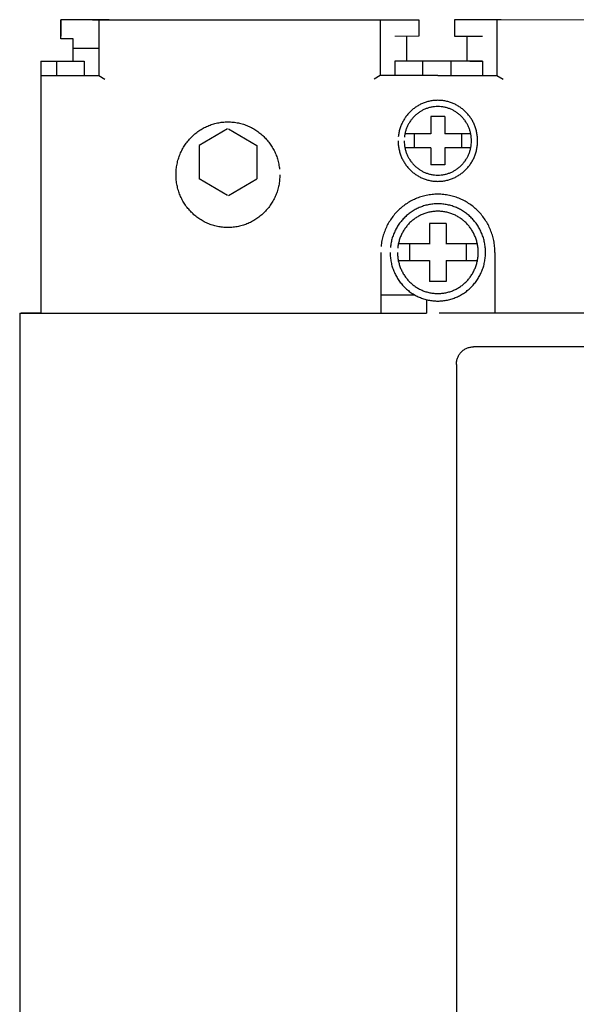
# Model space of a CAD drawing. Header units: centimetres. Extents: x -4250 to -484, y 169 to 6592.
# Tile 152 of 178: x -721.49 to -716.79, y 5626.65 to 5634.95. Entities that reach past the tile are written whole.
import ezdxf

# ---------------------------------------------------------------- set-up
doc = ezdxf.new("R2010")
doc.units = ezdxf.units.CM

# ---------------------------------------------------------------- blocks, each defined once
blk = doc.blocks.new('265847')
for p, q in [((0.8478, 21.9), (0.8478, 21.7617)), ((1.1049, 21.9), (0.8478, 21.9)), ((0.8478, 21.7398), (0.8478, 21.9)), ((1.256, 21.9), (0.999, 21.9)), ((1.114, 21.9), (3.4742, 21.9)), ((1.1665, 21.9), (1.1665, 21.4283)), ((3.4742, 21.9), (3.8671, 21.9)), ((3.5403, 21.9), (3.5403, 21.4283)), ((3.8671, 21.9), (3.8671, 21.7617)), ((4.1683, 21.9), (4.1683, 21.7617)), ((4.5612, 21.9), (4.1683, 21.9)), ((4.5265, 21.9), (4.5265, 21.4283)), ((3.7627, 21.7617), (3.7627, 21.5496)), ((4.1683, 21.7617), (4.4037, 21.7617)), ((4.2728, 21.7617), (4.2728, 21.5496)), ((0.95, 21.7398), (0.8478, 21.7398)), ((0.95, 21.5496), (0.95, 21.7398)), ((0.95, 21.66), (1.1665, 21.66)), ((0.6792, 21.5496), (0.6791, 19.4249)), ((0.6792, 21.5496), (0.9513, 21.5496)), ((0.8097, 21.5496), (0.8097, 21.4283)), ((0.9513, 21.5496), (0.95, 21.5496)), ((0.9513, 21.5496), (1.0433, 21.5496)), ((1.0433, 21.5496), (1.0433, 21.4283)), ((4.4035, 21.5496), (3.6635, 21.5496)), ((3.6635, 21.5496), (3.6635, 21.4283)), ((3.8974, 21.5496), (3.8974, 21.4283)), ((4.1381, 21.5496), (4.1381, 21.4283)), ((4.2982, 21.5496), (4.3917, 21.5496)), ((4.3099, 21.5496), (4.4035, 21.5496)), ((4.4035, 21.5496), (4.4035, 21.4283)), ((0.6792, 21.4283), (1.1665, 21.4283)), ((1.1665, 21.4283), (1.2177, 21.398)), ((3.5403, 21.4283), (3.4892, 21.398)), ((4.0276, 21.4283), (3.5403, 21.4283)), ((4.0276, 21.4283), (4.5149, 21.4283)), ((4.0393, 21.4283), (4.5265, 21.4283)), ((4.5265, 21.4283), (4.5775, 21.398)), ((4.0868, 21.0829), (3.9684, 21.0829)), ((3.9684, 21.0829), (3.9684, 20.9368)), ((4.0868, 21.0829), (4.0868, 20.9368)), ((2.2524, 20.9802), (2.0133, 20.8395)), ((2.2611, 20.9802), (2.5002, 20.8395)), ((3.9684, 20.9389), (3.7499, 20.9389)), ((3.8274, 20.9389), (3.8274, 20.8186)), ((4.3052, 20.9389), (4.0868, 20.9389)), ((4.2277, 20.9389), (4.2277, 20.8186)), ((2.0133, 20.8395), (2.0133, 20.5582)), ((2.5002, 20.8395), (2.5002, 20.5582)), ((3.9684, 20.8186), (3.7499, 20.8186)), ((3.9684, 20.8209), (3.9684, 20.6752)), ((4.0868, 20.8209), (4.0868, 20.6752)), ((4.2996, 20.8186), (4.0868, 20.8186)), ((4.0868, 20.6752), (3.9684, 20.6752)), ((2.2524, 20.4175), (2.0133, 20.5582)), ((2.2611, 20.4175), (2.5002, 20.5582)), ((4.0986, 20.183), (3.9565, 20.183)), ((3.9565, 20.183), (3.9565, 20.0078)), ((4.0986, 20.183), (4.0986, 20.0078)), ((3.9565, 20.0107), (3.6945, 20.0107)), ((3.7872, 20.0107), (3.7872, 19.8661)), ((4.3607, 20.0107), (4.0986, 20.0107)), ((4.2678, 20.0107), (4.2678, 19.8661)), ((3.5457, 19.9385), (3.5457, 19.4249)), ((4.5094, 19.9385), (4.5094, 19.4249)), ((3.9565, 19.8661), (3.6945, 19.8661)), ((3.9565, 19.8688), (3.9565, 19.6937)), ((4.0986, 19.8688), (4.0986, 19.6937)), ((4.3539, 19.8661), (4.0986, 19.8661)), ((4.0986, 19.6937), (3.9565, 19.6937)), ((3.5457, 19.5806), (3.831, 19.5806)), ((3.9312, 19.5405), (3.9312, 19.4249)), ((0.5, 19.4249), (0.5, 5.9792)), ((0.5, 19.4249), (3.9312, 19.4249)), ((0.6791, 19.4249), (0.5129, 19.4249)), ((9.1847, 19.4249), (4.0393, 19.4249)), ((9.227, 19.1422), (4.3283, 19.1422)), ((4.1837, 18.9947), (4.1837, 9.8268))]:
    blk.add_line(p, q)
at = {"linetype": 'Continuous', "lineweight": 0}
for p, q in [((4.5612, 21.9), (6.9873, 21.9)), ((3.8671, 21.7617), (3.6639, 21.7617))]:
    blk.add_line(p, q, dxfattribs=at)
for points, knots in [([(3.6922, 20.8788), (3.6926, 20.8671), (3.6933, 20.8441), (3.6985, 20.8101), (3.7068, 20.7773), (3.718, 20.7458), (3.7323, 20.7159), (3.7491, 20.6877), (3.7685, 20.6614), (3.79, 20.637), (3.814, 20.6151), (3.8398, 20.5953), (3.8676, 20.5782), (3.8969, 20.5637), (3.9279, 20.5523), (3.9601, 20.5438), (3.9935, 20.5387), (4.0276, 20.5368), (4.0617, 20.5387), (4.0952, 20.5438), (4.1274, 20.5523), (4.1583, 20.5638), (4.1877, 20.5782), (4.2154, 20.5953), (4.2413, 20.615), (4.2652, 20.6371), (4.2869, 20.6614), (4.3063, 20.6877), (4.3231, 20.7159), (4.3372, 20.7459), (4.3486, 20.7773), (4.3568, 20.8101), (4.362, 20.8441), (4.3636, 20.8788), (4.362, 20.9136), (4.3568, 20.9476), (4.3486, 20.9805), (4.3372, 21.0119), (4.3231, 21.0419), (4.3062, 21.0701), (4.2869, 21.0965), (4.2651, 21.1207), (4.2413, 21.1429), (4.2154, 21.1625), (4.1877, 21.1797), (4.1583, 21.1941), (4.1274, 21.2056), (4.0952, 21.214), (4.0617, 21.2192), (4.0276, 21.2209), (3.9935, 21.2192), (3.9601, 21.214), (3.9278, 21.2056), (3.897, 21.1941), (3.8675, 21.1797), (3.8398, 21.1626), (3.814, 21.1428), (3.7901, 21.1207), (3.7684, 21.0964), (3.7491, 21.0701), (3.7323, 21.0418), (3.7181, 21.0119), (3.7069, 20.9804), (3.6983, 20.9476), (3.6954, 20.9251), (3.694, 20.9138)], [0, 0, 0, 0, 0.034754, 0.068844, 0.102468, 0.135716, 0.16866, 0.201454, 0.234088, 0.266693, 0.299298, 0.331932, 0.364726, 0.397685, 0.430934, 0.464558, 0.498681, 0.533435, 0.56829, 0.602413, 0.636069, 0.669286, 0.702276, 0.735069, 0.767731, 0.800286, 0.832958, 0.865593, 0.898404, 0.931318, 0.964602, 0.998209, 1.032299, 1.067049, 1.101901, 1.136024, 1.169664, 1.202915, 1.235891, 1.268701, 1.301363, 1.333986, 1.366609, 1.39927, 1.432081, 1.465056, 1.498296, 1.531936, 1.566059, 1.600911, 1.635661, 1.669784, 1.703392, 1.736663, 1.769608, 1.802419, 1.835054, 1.867726, 1.900281, 1.932943, 1.965736, 1.99874, 2.031957, 2.065614, 2.099737, 2.099737, 2.099737, 2.099737]), ([(3.7437, 20.8788), (3.744, 20.869), (3.7446, 20.8494), (3.749, 20.8207), (3.7561, 20.7929), (3.7656, 20.7663), (3.7777, 20.741), (3.7918, 20.7171), (3.8083, 20.6948), (3.8266, 20.6742), (3.8468, 20.6556), (3.8687, 20.6389), (3.8922, 20.6244), (3.917, 20.6121), (3.9432, 20.6025), (3.9705, 20.5953), (3.9987, 20.5909), (4.0276, 20.5893), (4.0565, 20.5909), (4.0848, 20.5953), (4.1121, 20.6024), (4.1383, 20.6122), (4.1631, 20.6244), (4.1866, 20.6389), (4.2085, 20.6555), (4.2287, 20.6743), (4.2471, 20.6948), (4.2635, 20.7171), (4.2778, 20.741), (4.2897, 20.7663), (4.2993, 20.7929), (4.3063, 20.8207), (4.3107, 20.8494), (4.312, 20.8788), (4.3107, 20.9082), (4.3063, 20.937), (4.2993, 20.9648), (4.2897, 20.9914), (4.2778, 21.0168), (4.2634, 21.0406), (4.2471, 21.063), (4.2286, 21.0834), (4.2086, 21.1023), (4.1866, 21.1188), (4.1632, 21.1334), (4.1382, 21.1455), (4.1121, 21.1554), (4.0848, 21.1625), (4.0565, 21.1669), (4.0276, 21.1683), (3.9987, 21.1669), (3.9705, 21.1625), (3.9432, 21.1554), (3.9171, 21.1456), (3.8922, 21.1334), (3.8688, 21.1188), (3.8468, 21.1022), (3.8266, 21.0835), (3.8082, 21.0629), (3.7919, 21.0406), (3.7776, 21.0167), (3.7656, 20.9914), (3.7561, 20.9648), (3.7489, 20.937), (3.7464, 20.918), (3.7452, 20.9084)], [0, 0, 0, 0, 0.029361, 0.058242, 0.086681, 0.114819, 0.142719, 0.170437, 0.198096, 0.225719, 0.253319, 0.280978, 0.308696, 0.336596, 0.364765, 0.393205, 0.422086, 0.45148, 0.480976, 0.50989, 0.538394, 0.5665, 0.594461, 0.622179, 0.649865, 0.677391, 0.705059, 0.732718, 0.760471, 0.788342, 0.816491, 0.844921, 0.873803, 0.90316, 0.932619, 0.9615, 0.989963, 1.018081, 1.046012, 1.073765, 1.101451, 1.129045, 1.156638, 1.184304, 1.212057, 1.239989, 1.268106, 1.296602, 1.325516, 1.355009, 1.3844, 1.413281, 1.441712, 1.469892, 1.497763, 1.525516, 1.553155, 1.580823, 1.608371, 1.636057, 1.663776, 1.691736, 1.719842, 1.748314, 1.777195, 1.777195, 1.777195, 1.777195]), ([(2.6946, 20.5932), (2.6941, 20.578), (2.6933, 20.5479), (2.6864, 20.5035), (2.6757, 20.4606), (2.6608, 20.4196), (2.6424, 20.3805), (2.6204, 20.3437), (2.5951, 20.3093), (2.5668, 20.2776), (2.5356, 20.2487), (2.5019, 20.223), (2.4657, 20.2006), (2.4274, 20.1818), (2.387, 20.1668), (2.3449, 20.1558), (2.3013, 20.149), (2.2568, 20.1466), (2.2122, 20.149), (2.1686, 20.1558), (2.1266, 20.1668), (2.0862, 20.1817), (2.0479, 20.2007), (2.0117, 20.223), (1.9779, 20.2488), (1.9467, 20.2775), (1.9185, 20.3093), (1.8931, 20.3437), (1.8712, 20.3805), (1.8526, 20.4196), (1.8379, 20.4606), (1.8271, 20.5035), (1.8204, 20.5479), (1.8181, 20.5932), (1.8204, 20.6386), (1.8271, 20.683), (1.8379, 20.7258), (1.8527, 20.7669), (1.8712, 20.8059), (1.8931, 20.8427), (1.9184, 20.8771), (1.9467, 20.9088), (1.9779, 20.9376), (2.0117, 20.9634), (2.0479, 20.9857), (2.0862, 21.0045), (2.1265, 21.0196), (2.1686, 21.0305), (2.2122, 21.0374), (2.2568, 21.0395), (2.3013, 21.0374), (2.3449, 21.0305), (2.387, 21.0196), (2.4273, 21.0045), (2.4657, 20.9858), (2.5019, 20.9633), (2.5357, 20.9376), (2.5668, 20.9087), (2.5951, 20.8771), (2.6204, 20.8427), (2.6424, 20.8059), (2.6608, 20.7668), (2.6757, 20.7258), (2.6866, 20.683), (2.6904, 20.6536), (2.6923, 20.6388)], [0, 0, 0, 0, 0.045369, 0.089914, 0.133801, 0.177234, 0.220237, 0.263047, 0.305687, 0.348321, 0.390838, 0.433504, 0.476258, 0.51935, 0.562685, 0.606622, 0.651167, 0.696606, 0.741978, 0.786523, 0.830427, 0.873825, 0.916857, 0.959668, 1.002308, 1.044899, 1.087466, 1.130105, 1.172916, 1.215948, 1.259358, 1.303261, 1.347807, 1.393179, 1.438618, 1.483163, 1.527067, 1.570414, 1.613506, 1.656259, 1.698872, 1.741389, 1.784025, 1.826665, 1.869475, 1.912478, 1.9559, 1.999787, 2.044332, 2.089701, 2.135136, 2.179682, 2.223601, 2.266959, 2.310023, 2.352776, 2.395443, 2.438005, 2.480589, 2.523202, 2.565955, 2.609018, 2.652388, 2.696275, 2.74082, 2.74082, 2.74082, 2.74082]), ([(4.5094, 19.9385), (4.509, 19.9552), (4.508, 19.9884), (4.5005, 20.0373), (4.4887, 20.0844), (4.4723, 20.1296), (4.4521, 20.1726), (4.4278, 20.2131), (4.4001, 20.251), (4.3688, 20.2858), (4.3346, 20.3176), (4.2974, 20.3459), (4.2576, 20.3705), (4.2154, 20.3912), (4.171, 20.4078), (4.1246, 20.4198), (4.0766, 20.4274), (4.0276, 20.4298), (3.9786, 20.4273), (3.9306, 20.4198), (3.8843, 20.4078), (3.8399, 20.3912), (3.7977, 20.3705), (3.7579, 20.3459), (3.7207, 20.3176), (3.6864, 20.2859), (3.6552, 20.2509), (3.6274, 20.2131), (3.6033, 20.1726), (3.5828, 20.1296), (3.5667, 20.0844), (3.5545, 20.0373), (3.5503, 20.005), (3.5482, 19.9887)], [0, 0, 0, 0, 0.05002, 0.099022, 0.147326, 0.195062, 0.242431, 0.28952, 0.336422, 0.383273, 0.430124, 0.477025, 0.524143, 0.571543, 0.619311, 0.667647, 0.716687, 0.766707, 0.816627, 0.865666, 0.913938, 0.961737, 1.009076, 1.056194, 1.103096, 1.150021, 1.196827, 1.243749, 1.29082, 1.338219, 1.385932, 1.434253, 1.483259, 1.483259, 1.483259, 1.483259]), ([(3.6253, 19.9385), (3.6257, 19.9245), (3.6266, 19.8968), (3.6328, 19.856), (3.6428, 19.8166), (3.6563, 19.7788), (3.6734, 19.7429), (3.6934, 19.709), (3.7168, 19.6774), (3.7426, 19.6481), (3.7713, 19.6217), (3.8023, 19.598), (3.8356, 19.5775), (3.8708, 19.5601), (3.9079, 19.5463), (3.9466, 19.5361), (3.9866, 19.53), (4.0276, 19.5278), (4.0686, 19.53), (4.1087, 19.5362), (4.1474, 19.5463), (4.1845, 19.5601), (4.2197, 19.5775), (4.253, 19.598), (4.284, 19.6217), (4.3127, 19.6482), (4.3386, 19.6774), (4.3619, 19.709), (4.382, 19.7429), (4.399, 19.7788), (4.4126, 19.8166), (4.4225, 19.856), (4.4286, 19.8968), (4.4306, 19.9385), (4.4286, 19.9802), (4.4225, 20.021), (4.4126, 20.0604), (4.399, 20.0981), (4.3821, 20.134), (4.3619, 20.1678), (4.3387, 20.1994), (4.3126, 20.2285), (4.284, 20.2551), (4.253, 20.2787), (4.2198, 20.2993), (4.1845, 20.3166), (4.1474, 20.3304), (4.1087, 20.3405), (4.0686, 20.3467), (4.0276, 20.3488), (3.9866, 20.3467), (3.9466, 20.3405), (3.9079, 20.3304), (3.8708, 20.3166), (3.8355, 20.2993), (3.8023, 20.2787), (3.7713, 20.2551), (3.7427, 20.2286), (3.7167, 20.1994), (3.6935, 20.1678), (3.6734, 20.1339), (3.6563, 20.0981), (3.6429, 20.0604), (3.6326, 20.021), (3.6292, 19.994), (3.6274, 19.9804)], [0, 0, 0, 0, 0.041732, 0.082697, 0.123024, 0.162971, 0.202525, 0.241872, 0.281071, 0.320209, 0.359295, 0.398494, 0.4378, 0.477368, 0.517295, 0.557623, 0.598554, 0.640287, 0.68212, 0.723051, 0.763476, 0.80334, 0.842969, 0.882275, 0.921474, 0.960535, 0.999741, 1.03892, 1.078284, 1.117809, 1.157767, 1.198086, 1.239051, 1.28078, 1.322576, 1.363507, 1.403826, 1.44369, 1.483215, 1.522521, 1.5617, 1.600831, 1.639937, 1.679136, 1.71846, 1.758045, 1.797909, 1.838326, 1.879257, 1.921087, 1.962816, 2.003747, 2.044066, 2.083993, 2.123518, 2.162841, 2.20204, 2.241171, 2.280235, 2.319434, 2.358722, 2.398276, 2.438129, 2.478456, 2.519387, 2.519387, 2.519387, 2.519387]), ([(3.6871, 19.9385), (3.6874, 19.9267), (3.6881, 19.9032), (3.6934, 19.8687), (3.7019, 19.8354), (3.7133, 19.8034), (3.7277, 19.773), (3.7448, 19.7443), (3.7645, 19.7176), (3.7864, 19.6928), (3.8107, 19.6705), (3.8369, 19.6504), (3.8651, 19.633), (3.8949, 19.6183), (3.9263, 19.6067), (3.959, 19.598), (3.9929, 19.5928), (4.0276, 19.5909), (4.0623, 19.5928), (4.0963, 19.598), (4.129, 19.6067), (4.1604, 19.6183), (4.1902, 19.633), (4.2184, 19.6504), (4.2447, 19.6704), (4.2689, 19.6928), (4.291, 19.7176), (4.3106, 19.7443), (4.3278, 19.773), (4.3421, 19.8034), (4.3536, 19.8353), (4.362, 19.8687), (4.3672, 19.9032), (4.3688, 19.9385), (4.3672, 19.9738), (4.362, 20.0083), (4.3536, 20.0417), (4.3421, 20.0736), (4.3278, 20.104), (4.3106, 20.1326), (4.291, 20.1594), (4.2689, 20.184), (4.2447, 20.2065), (4.2184, 20.2265), (4.1903, 20.244), (4.1604, 20.2585), (4.129, 20.2702), (4.0962, 20.2787), (4.0623, 20.284), (4.0276, 20.2857), (3.9929, 20.284), (3.959, 20.2788), (3.9263, 20.2702), (3.8949, 20.2585), (3.8651, 20.2439), (3.8369, 20.2265), (3.8107, 20.2065), (3.7864, 20.184), (3.7644, 20.1593), (3.7448, 20.1326), (3.7277, 20.104), (3.7133, 20.0736), (3.702, 20.0416), (3.6933, 20.0083), (3.6903, 19.9855), (3.6889, 19.974)], [0, 0, 0, 0, 0.03526, 0.069959, 0.104106, 0.137886, 0.171342, 0.20465, 0.237816, 0.270946, 0.304074, 0.337214, 0.370538, 0.404009, 0.43777, 0.471916, 0.506615, 0.541875, 0.57727, 0.611969, 0.646148, 0.679877, 0.713438, 0.746734, 0.779901, 0.813004, 0.846202, 0.879368, 0.912711, 0.946137, 0.979941, 1.014071, 1.04877, 1.084026, 1.119384, 1.154016, 1.188179, 1.221919, 1.255407, 1.288692, 1.321858, 1.354981, 1.38813, 1.421296, 1.454592, 1.48811, 1.52185, 1.556013, 1.590712, 1.626103, 1.66136, 1.696058, 1.730188, 1.76396, 1.797387, 1.830712, 1.863851, 1.897025, 1.93008, 1.963246, 1.996496, 2.030013, 2.06373, 2.097909, 2.132542, 2.132542, 2.132542, 2.132542]), ([(4.1837, 18.9947), (4.1838, 18.9998), (4.1841, 19.0098), (4.1864, 19.0245), (4.19, 19.0387), (4.1949, 19.0523), (4.201, 19.0652), (4.2083, 19.0774), (4.2166, 19.0888), (4.226, 19.0992), (4.2362, 19.1088), (4.2474, 19.1173), (4.2594, 19.1247), (4.272, 19.1309), (4.2853, 19.1359), (4.2992, 19.1395), (4.3136, 19.1419), (4.3234, 19.1421), (4.3283, 19.1422)], [0, 0, 0, 0, 0.015068, 0.0298132, 0.0443797, 0.0587145, 0.0729885, 0.0871278, 0.1012468, 0.1152597, 0.1293904, 0.1434824, 0.1576506, 0.1718189, 0.1861969, 0.2006573, 0.2153691, 0.2303329, 0.2303329, 0.2303329, 0.2303329])]:
    blk.add_open_spline(points, degree=3, knots=knots)
at = {"flags": 1}
for tag, p in [('BD', (19.6627, 8.1277)), ('NK', (19.6627, 6.6674)), ('TYP', (19.6627, 5.0883)), ('PO', (19.6627, 3.5556))]:
    blk.add_attdef(tag, p, '', height=1, dxfattribs=at)

msp = doc.modelspace()

# ---------------------------------------------------------------- block references
at = {"ltscale": 0.25}
msp.add_blockref('265847', (-721.9908, 5613.0505, 20), dxfattribs=at)

doc.saveas('drawing.dxf')
